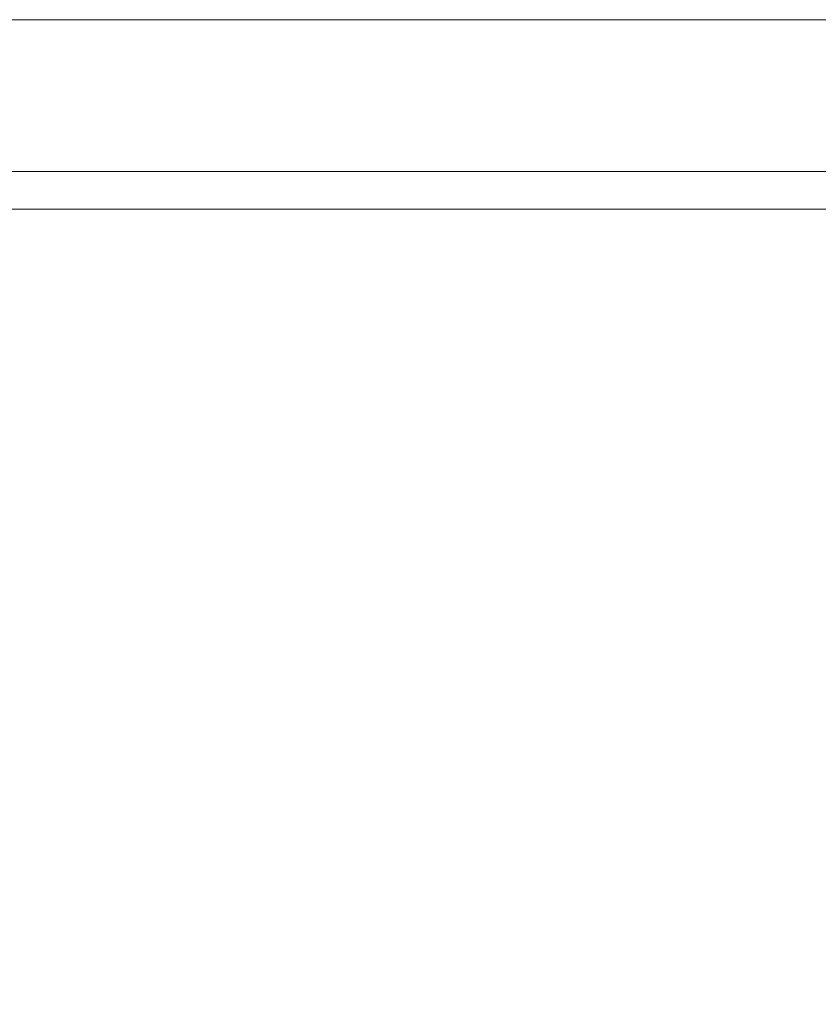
# Model space of a CAD drawing. Header units: millimetres. Extents: x 71658 to 298332, y -154437 to -30421.
# Tile 58 of 155: x 90991 to 91054, y -59008 to -58930. Entities that reach past the tile are written whole.
import ezdxf

# ---------------------------------------------------------------- set-up
doc = ezdxf.new("R2010")
doc.units = ezdxf.units.MM
doc.header["$LTSCALE"] = 500
doc.header["$MEASUREMENT"] = 0
doc.layers.add('A-13-UKS', color=250, linetype='Continuous', lineweight=5)
doc.layers.add('SA_Ripplagi', color=45, linetype='Continuous', lineweight=9)

# ---------------------------------------------------------------- blocks, each defined once
blk = doc.blocks.new('lükanduksed')
at = {"layer": 'A-13-UKS'}
for p, q in [((91864.91738514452, -58930.09207830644), (90980.28880027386, -58930.09207830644)), ((91864.91738514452, -58942.09207830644), (90980.28874895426, -58942.09207830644))]:
    blk.add_line(p, q, dxfattribs=at)

msp = doc.modelspace()

# ---------------------------------------------------------------- linework, layer by layer
at = {"layer": 'SA_Ripplagi', "color": 18, "true_color": 0x000000}
msp.add_lwpolyline([(95030.28881686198, -60089.41361150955), (90930.28880027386, -60089.41361150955), (90930.28880027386, -58945.09204778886), (95030.28881686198, -58945.09204778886)], close=True, dxfattribs=at)

# ---------------------------------------------------------------- block references
at = {"layer": 'A-13-UKS'}
msp.add_blockref('lükanduksed', (0, 0), dxfattribs=at)

doc.saveas('drawing.dxf')
